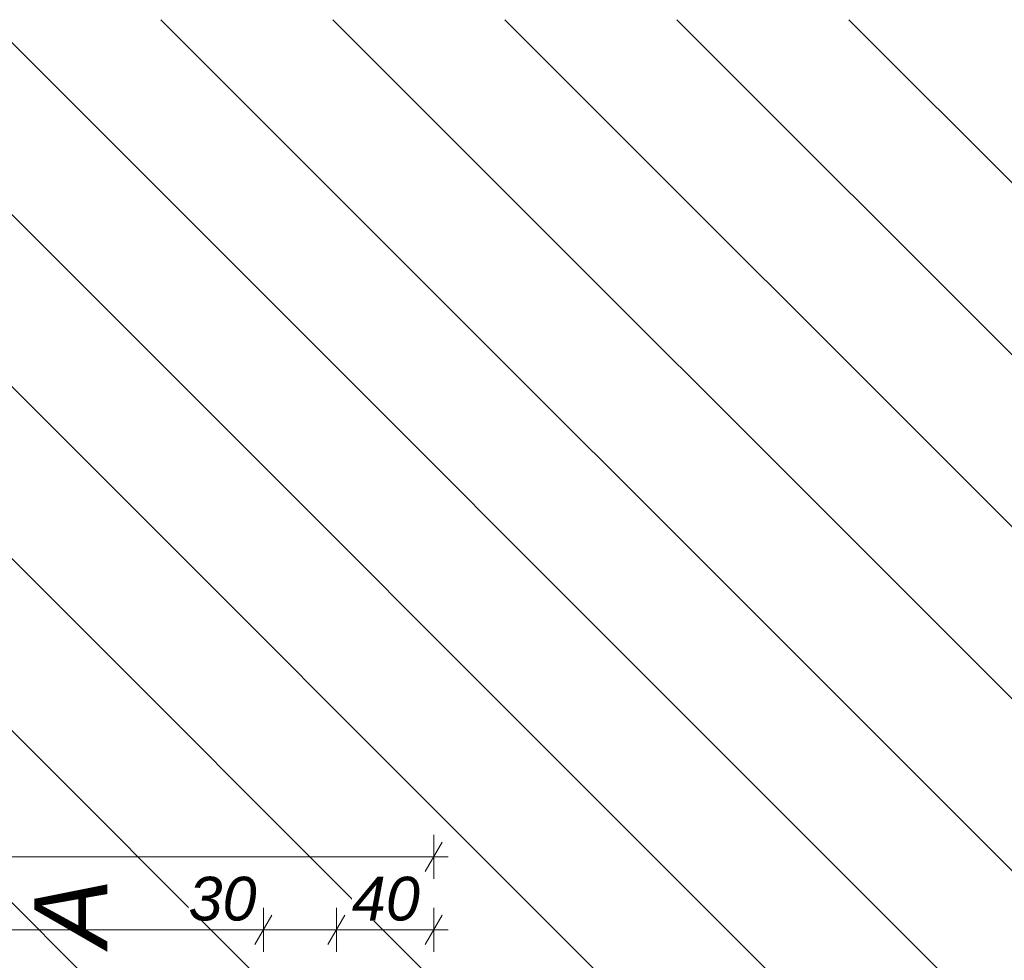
# Model space of a CAD drawing. Header units: centimetres. Extents: x -996 to 7161, y -1849 to 2591.
# Tile 45 of 49: x 1452 to 1857, y 2204 to 2591. Entities that reach past the tile are written whole.
import ezdxf

# ---------------------------------------------------------------- set-up
doc = ezdxf.new("R2010")
doc.units = ezdxf.units.CM
doc.header["$LTSCALE"] = 0.1
doc.header["$MEASUREMENT"] = 0
doc.linetypes.add('Wipeout_Contour', pattern=[1000, 0, -1000])
for name, color, linetype in [('1_przekroje.K_IR', 7, 'Continuous'), ('5_opisy.K_IR', 7, 'Continuous'), ('5_wymiary.K_IR', 7, 'Continuous')]:
    doc.layers.add(name, color=color, linetype=linetype)
doc.styles.add('GENERATED_STYLE_2', font='txt')
doc.dimstyles.new('GENERATED_STYLE__3', dxfattribs={"dimtxt": 18, "dimasz": 9.178744, "dimexe": 0.18, "dimexo": 2, "dimgap": 0.09, "dimtad": 1, "dimtih": 1, "dimtoh": 1, "dimdec": 0, "dimzin": 0, "dimdsep": 46, "dimtxsty": 'GENERATED_STYLE_2', "dimblk": 'ARROWHEAD_2', "dimblk1": 'ARROWHEAD_2', "dimblk2": 'ARROWHEAD_2', "dimcen": 0.09, "dimclrd": 1, "dimclre": 1, "dimclrt": 1, "dimadec": 1, "dimazin": 0, "dimtfac": 1, "dimtdec": 4, "dimtmove": 0, "dimatfit": 3, "dimfxl": 1, "dimtolj": 1, "dimtzin": 0, "dimarcsym": 0})

# ---------------------------------------------------------------- blocks, each defined once
blk = doc.blocks.new('Wypełnienie_1_1', base_point=(0, 180))
at = {"layer": '5_opisy.K_IR', "linetype": 'Continuous', "lineweight": 0}
h = blk.add_hatch(dxfattribs=at)
h.set_pattern_fill('PZT_oznaczenia_dróg_dla__EA', color=252, style=0, pattern_type=2)
h.set_pattern_definition([(315, (0, 0), (35.35534, 35.35534), [])])
h.paths.add_polyline_path([(-995.54, -1848.91), (7161.18, -1848.91), (7161.18, 2591.14), (-995.54, 2591.14)])
h.paths.add_polyline_path([(818.63, -638.99), (666.03, -638.71), (666.28, -444.9), (818.61, -444.58), (818.63, -444.98), (818.63, 1591.14), (902.36, 1591.14), (902.36, 2146.85), (1582.36, 2146.85), (1582.36, 1591.14), (6098, 1591.14), (6098, -853.15), (4675.54, -853.16), (4675.54, 953.16), (4002.47, 953.16), (4002.47, -55.38), (4151.12, -55.38), (4151.32, -80.38), (4241.75, -227.73), (4241.75, -252.73), (4010.26, -252.73), (4025.68, -849.07), (818.63, -848.91)], flags=0)
blk = doc.blocks.new('*D276')
at = {"layer": '5_wymiary.K_IR', "color": 1, "linetype": 'Continuous', "lineweight": 0}
for p, q in [((935.85, 2222.89), (928.87, 2210.82)), ((932.36, 2207.8), (932.36, 2225.91)), ((1555.85, 2222.89), (1548.87, 2210.82)), ((902.36, 2216.85), (932.36, 2216.85)), ((932.36, 2216.85), (1552.36, 2216.85))]:
    blk.add_line(p, q, dxfattribs=at)
at = {"color": 254, "linetype": 'Wipeout_Contour', "lineweight": 0, "ltscale": 10182.727005}
blk.add_wipeout([(1208.21, 2220.45), (1249.19, 2220.45), (1249.19, 2238.45), (1208.21, 2238.45)], dxfattribs=at).dxf.layer = '5_wymiary.K_IR'
at = {"layer": '5_wymiary.K_IR', "color": 1, "lineweight": 0, "insert": (1208.21, 2220.45), "char_height": 18, "attachment_point": 7, "style": 'GENERATED_STYLE_2'}
blk.add_mtext('\\A1;{\\pql;\\fArial|b0|i1|c238|p38;620}', dxfattribs=at)
at = {"color": 254, "linetype": 'Wipeout_Contour', "lineweight": 0, "ltscale": 10827.722699}
blk.add_wipeout([(1521.55, 2220.45), (1548.87, 2220.45), (1548.87, 2238.45), (1521.55, 2238.45)], dxfattribs=at).dxf.layer = '5_wymiary.K_IR'
at = {"layer": '5_wymiary.K_IR', "color": 1, "lineweight": 0, "insert": (1521.55, 2220.45), "char_height": 18, "attachment_point": 7, "style": 'GENERATED_STYLE_2'}
blk.add_mtext('\\A1;{\\pql;\\fArial|b0|i1|c238|p38;30}', dxfattribs=at)
blk = doc.blocks.new('ARROWHEAD_2')
at = {"color": 0, "linetype": 'Continuous', "lineweight": 0}
for p, q in [((-0.378, -0.655), (0.378, 0.655)), ((0, 0), (-1, 0))]:
    blk.add_line(p, q, dxfattribs=at)
blk = doc.blocks.new('*D277')
at = {"layer": '5_wymiary.K_IR', "color": 1, "linetype": 'Continuous', "lineweight": 0}
for p, q in [((1555.85, 2222.89), (1548.87, 2210.82)), ((1552.36, 2207.8), (1552.36, 2225.91)), ((1585.85, 2222.89), (1578.87, 2210.82)), ((932.36, 2216.85), (1552.36, 2216.85)), ((1552.36, 2216.85), (1582.36, 2216.85))]:
    blk.add_line(p, q, dxfattribs=at)
blk = doc.blocks.new('*D278')
at = {"layer": '5_wymiary.K_IR', "color": 1, "linetype": 'Continuous', "lineweight": 0}
for p, q in [((1585.85, 2222.89), (1578.87, 2210.82)), ((1582.36, 2207.8), (1582.36, 2225.91)), ((1618.87, 2210.82), (1625.84, 2222.89)), ((1622.36, 2207.8), (1622.36, 2225.91)), ((1552.36, 2216.85), (1582.36, 2216.85)), ((1582.36, 2216.85), (1622.36, 2216.85)), ((1622.36, 2216.85), (1628.26, 2216.85))]:
    blk.add_line(p, q, dxfattribs=at)
at = {"color": 254, "linetype": 'Wipeout_Contour', "lineweight": 0, "ltscale": 10982.282862}
blk.add_wipeout([(1588.7, 2220.45), (1616.02, 2220.45), (1616.02, 2238.45), (1588.7, 2238.45)], dxfattribs=at).dxf.layer = '5_wymiary.K_IR'
at = {"layer": '5_wymiary.K_IR', "color": 1, "lineweight": 0, "insert": (1588.7, 2220.45), "char_height": 18, "attachment_point": 7, "style": 'GENERATED_STYLE_2'}
blk.add_mtext('\\A1;{\\pql;\\fArial|b0|i1|c238|p38;40}', dxfattribs=at)
blk = doc.blocks.new('*D279')
at = {"layer": '5_wymiary.K_IR', "color": 1, "linetype": 'Continuous', "lineweight": 0}
for p, q in [((902.36, 2237.8), (902.36, 2255.91)), ((1622.36, 2237.8), (1622.36, 2255.91)), ((905.85, 2252.89), (898.87, 2240.82)), ((1618.87, 2240.82), (1625.84, 2252.89)), ((896.45, 2246.85), (902.36, 2246.85)), ((902.36, 2246.85), (1622.36, 2246.85)), ((1622.36, 2246.85), (1628.26, 2246.85))]:
    blk.add_line(p, q, dxfattribs=at)
at = {"color": 254, "linetype": 'Wipeout_Contour', "lineweight": 0, "ltscale": 10352.977339}
blk.add_wipeout([(1241.87, 2250.45), (1282.85, 2250.45), (1282.85, 2268.45), (1241.87, 2268.45)], dxfattribs=at).dxf.layer = '5_wymiary.K_IR'
at = {"layer": '5_wymiary.K_IR', "color": 1, "lineweight": 0, "insert": (1241.87, 2250.45), "char_height": 18, "attachment_point": 7, "style": 'GENERATED_STYLE_2'}
blk.add_mtext('\\A1;{\\pql;\\fArial|b0|i1|c238|p38;720}', dxfattribs=at)
blk = doc.blocks.new('Płaszczyzna odcinająca_1_1', base_point=(1495.89, 2185.89))
at = {"layer": '1_przekroje.K_IR', "color": 7, "lineweight": 0, "insert": (1488.18, 2209.89), "char_height": 30, "attachment_point": 7, "rotation": 90, "style": 'GENERATED_STYLE_2'}
blk.add_mtext('\\A1;{\\pql;\\pt0;\\fArial|b0|i1|c238|p38;A}', dxfattribs=at)
blk = doc.blocks.new('Wymiary_7', base_point=(902.36, 2216.85))
at = {"layer": '5_wymiary.K_IR', "color": 1, "linetype": 'Continuous', "lineweight": 0}
dim = blk.add_linear_dim(base=(1552.36, 2216.85), p1=(932.36, 1872.65), p2=(1552.36, 1871.82), dimstyle='GENERATED_STYLE__3', dxfattribs=at)
dim.commit()
dim.dimension.update_dxf_attribs({"geometry": '*D276', "text_midpoint": (1228.79, 2229.45), "dimtype": 160})
dim = blk.add_linear_dim(base=(1582.36, 2216.85), p1=(1552.36, 1871.82), p2=(1582.36, 1871.82), dimstyle='GENERATED_STYLE__3', dxfattribs=at)
dim.commit()
dim.dimension.update_dxf_attribs({"geometry": '*D277', "text_midpoint": (1535.27, 2229.45), "dimtype": 160})
dim = blk.add_linear_dim(base=(1622.36, 2216.85), p1=(1582.36, 1871.82), p2=(1622.36, 2186.85), dimstyle='GENERATED_STYLE__3', dxfattribs=at)
dim.commit()
dim.dimension.update_dxf_attribs({"geometry": '*D278', "text_midpoint": (1602.42, 2229.45), "dimtype": 160})

msp = doc.modelspace()

# ---------------------------------------------------------------- block references
at = {"layer": '5_opisy.K_IR', "color": 252, "linetype": 'Continuous', "lineweight": 0}
msp.add_blockref('Wypełnienie_1_1', (0, 180), dxfattribs=at)

# ---------------------------------------------------------------- next in the draw order: block references
at = {"layer": '5_wymiary.K_IR', "color": 1, "linetype": 'Continuous', "lineweight": 0}
msp.add_blockref('Wymiary_7', (902.36, 2216.85), dxfattribs=at)

# ---------------------------------------------------------------- next in the draw order: dimensions: what is measured, and where the dimension line sits
dim = msp.add_linear_dim(base=(1622.36, 2246.85), p1=(902.36, 1872.65), p2=(1622.36, 2186.85), dimstyle='GENERATED_STYLE__3', dxfattribs=at)
dim.commit()
dim.dimension.update_dxf_attribs({"geometry": '*D279', "text_midpoint": (1262.45, 2259.45), "dimtype": 160})

# ---------------------------------------------------------------- next in the draw order: block references
at = {"layer": '1_przekroje.K_IR', "color": 7, "lineweight": 15}
msp.add_blockref('Płaszczyzna odcinająca_1_1', (1495.89, 2185.89), dxfattribs=at)

doc.saveas('drawing.dxf')
